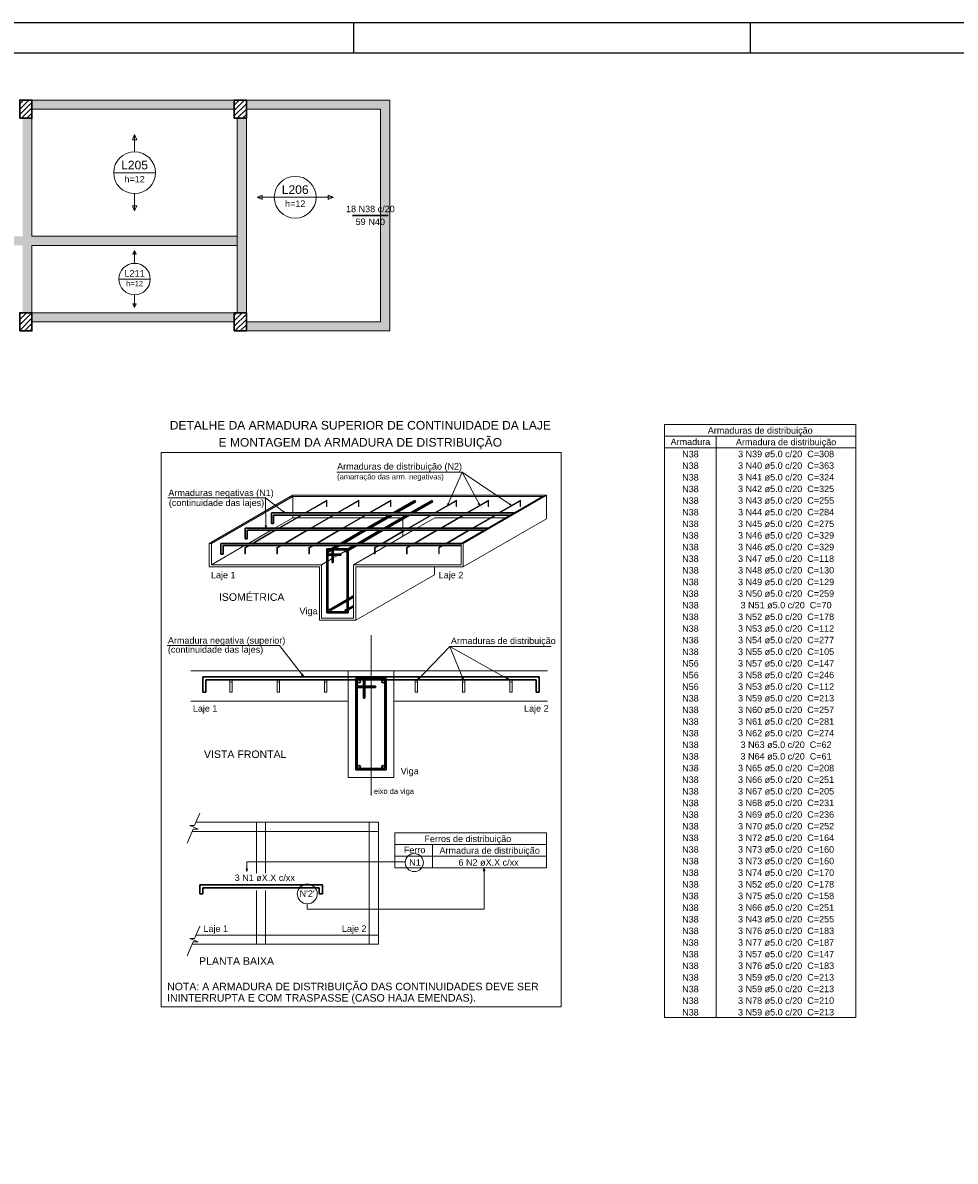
# Model space of a CAD drawing. Header units: millimetres. Extents: x 0 to 84.1, y 0 to 59.4.
# Tile 6 of 8: x 23.3 to 53.8, y 22.1 to 59.4. Entities that reach past the tile are written whole.
import ezdxf

# ---------------------------------------------------------------- set-up
doc = ezdxf.new("R2010")
doc.units = ezdxf.units.MM
doc.header["$MEASUREMENT"] = 0
doc.linetypes.add('NULL', pattern=[0])
for name, color, linetype, lineweight in [('Cotas', 1, 'Continuous', 0), ('Descrição da armadura', 7, 'Continuous', 0), ('DT-Armadura', 2, 'Continuous', 30), ('DT-ARMADURA NEG', 1, 'Continuous', 20), ('DT-Armadura negativa', 4, 'Continuous', 30), ('DT-Forma', 5, 'Continuous', 5), ('DT-Hachura pilar em laje', 252, 'Continuous', 5), ('DT-Hachura viga em laje', 254, 'Continuous', 5), ('DT-Relação do aço', 9, 'Continuous', 5), ('DT-Textos', 7, 'Continuous', 5), ('EIXOS', 1, 'Continuous', 20), ('FO-Pilares', 4, 'Continuous', 30), ('FO-Vigas', 1, 'Continuous', 20), ('Textos armaduras', 7, 'Continuous', 0)]:
    doc.layers.add(name, color=color, linetype=linetype, lineweight=lineweight)
doc.layers.add('SEDUC_MARF', color=1, linetype='Continuous')
doc.layers.add('SEDUC_MARGG', color=7, linetype='Continuous')
doc.styles.add('Arial', font='txt')

msp = doc.modelspace()

# ---------------------------------------------------------------- hatches: boundary and pattern name
at = {"layer": 'DT-Hachura pilar em laje', "linetype": 'Continuous'}
h = msp.add_hatch(dxfattribs=at)
h.set_pattern_fill('ANSI31', color=252, style=0)
h.paths.add_polyline_path([(23.155, 56.268), (23.355, 56.268), (23.555, 56.268), (23.555, 56.568), (23.555, 56.868), (23.355, 56.868), (23.155, 56.868), (23.155, 56.568)])
h = msp.add_hatch(dxfattribs=at)
h.set_pattern_fill('ANSI31', color=252, style=0)
h.paths.add_polyline_path([(30.184, 56.268), (30.384, 56.268), (30.584, 56.268), (30.584, 56.568), (30.584, 56.868), (30.384, 56.868), (30.184, 56.868), (30.184, 56.568)])
h = msp.add_hatch(dxfattribs=at)
h.set_pattern_fill('ANSI31', color=252, style=0)
h.paths.add_polyline_path([(23.155, 49.297), (23.355, 49.297), (23.555, 49.297), (23.555, 49.597), (23.555, 49.897), (23.355, 49.897), (23.155, 49.897), (23.155, 49.597)])
h = msp.add_hatch(dxfattribs=at)
h.set_pattern_fill('ANSI31', color=252, style=0)
h.paths.add_polyline_path([(30.184, 49.297), (30.384, 49.297), (30.584, 49.297), (30.584, 49.597), (30.584, 49.897), (30.384, 49.897), (30.184, 49.897), (30.184, 49.597)])
at = {"layer": 'DT-Hachura viga em laje', "linetype": 'Continuous'}
for points in [[(30.184, 56.865), (30.184, 56.865), (23.556, 56.865), (23.556, 56.565), (30.184, 56.565), (30.184, 56.865)], [(35.284, 56.865), (35.284, 56.865), (30.584, 56.865), (30.584, 56.565), (34.984, 56.565), (35.284, 56.865)], [(35.284, 56.865), (35.284, 56.865), (34.984, 56.565), (34.984, 49.598), (35.284, 49.298), (35.284, 56.865)], [(23.555, 52.403), (23.555, 52.403), (23.555, 56.268), (23.256, 56.268), (23.256, 52.403), (23.406, 52.253), (23.555, 52.403)], [(30.584, 56.268), (30.584, 56.268), (30.285, 56.268), (30.285, 52.253), (30.584, 52.253), (30.584, 56.268)], [(23.406, 52.253), (23.406, 52.253), (23.256, 52.403), (20.296, 52.403), (20.296, 52.103), (23.256, 52.103), (23.406, 52.253)], [(23.556, 52.103), (23.556, 52.103), (23.406, 52.253), (23.256, 52.103), (23.256, 49.897), (23.556, 49.897), (23.556, 52.103)], [(30.434, 52.253), (30.434, 52.253), (30.285, 52.403), (23.555, 52.403), (23.406, 52.253), (23.556, 52.103), (30.284, 52.103), (30.434, 52.253)], [(30.585, 52.253), (30.585, 52.253), (30.284, 52.253), (30.284, 49.897), (30.585, 49.897), (30.585, 52.253)], [(30.184, 49.897), (30.184, 49.897), (23.556, 49.897), (23.556, 49.597), (30.184, 49.597), (30.184, 49.897)], [(34.984, 49.598), (34.984, 49.598), (30.584, 49.598), (30.584, 49.298), (35.284, 49.298), (34.984, 49.598)]]:
    msp.add_hatch(color=254, dxfattribs=at).paths.add_polyline_path(points)

# ---------------------------------------------------------------- linework, layer by layer
at = {"layer": 'Cotas'}
for p, q in [((37.656, 44.672), (33.548, 44.672)), ((37.175, 43.573), (37.656, 44.672)), ((38.233, 43.583), (37.656, 44.672)), ((39.267, 43.582), (37.656, 44.672)), ((31.216, 43.825), (28.009, 43.825)), ((31.222, 42.838), (31.216, 43.825)), ((31.842, 43.335), (31.216, 43.825)), ((31.672, 38.984), (27.983, 38.984)), ((32.467, 37.964), (31.672, 38.984)), ((36.168, 37.834), (37.255, 38.955)), ((37.704, 37.85), (37.255, 38.955)), ((37.255, 38.955), (40.571, 38.955)), ((39.219, 37.848), (37.255, 38.955)), ((29.059, 33.488), (28.889, 33.085)), ((28.842, 32.972), (28.648, 32.513)), ((28.731, 33.085), (28.865, 33.028)), ((28.731, 33.085), (28.889, 33.085)), ((28.999, 32.972), (28.842, 32.972)), ((28.865, 33.028), (28.999, 32.972)), ((35.794, 31.9), (30.599, 31.9)), ((30.599, 31.574), (30.599, 31.9)), ((38.376, 31.698), (38.376, 30.342)), ((32.58, 30.518), (32.58, 30.342)), ((32.58, 30.342), (38.376, 30.342)), ((29.059, 29.788), (28.889, 29.385)), ((28.842, 29.272), (28.648, 28.813)), ((28.731, 29.385), (28.865, 29.328)), ((28.731, 29.385), (28.889, 29.385)), ((28.999, 29.272), (28.842, 29.272)), ((28.865, 29.328), (28.999, 29.272))]:
    msp.add_line(p, q, dxfattribs=at)
for points in [[(27.795, 45.316), (40.904, 45.316), (40.904, 27.146), (27.795, 27.146), (27.795, 45.316)], [(31.842, 43.335), (31.8, 43.391), (31.778, 43.363), (31.842, 43.335)], [(37.175, 43.573), (37.218, 43.627), (37.185, 43.642), (37.175, 43.573)], [(38.233, 43.583), (38.218, 43.652), (38.186, 43.634), (38.233, 43.583)], [(39.267, 43.582), (39.221, 43.635), (39.201, 43.605), (39.267, 43.582)], [(31.222, 42.838), (31.24, 42.905), (31.204, 42.905), (31.222, 42.838)], [(32.467, 37.964), (32.428, 38.056), (32.387, 38.024), (32.467, 37.964)], [(36.168, 37.834), (36.253, 37.886), (36.216, 37.922), (36.168, 37.834)], [(37.704, 37.85), (37.691, 37.949), (37.643, 37.93), (37.704, 37.85)], [(39.219, 37.848), (39.147, 37.918), (39.122, 37.873), (39.219, 37.848)], [(30.599, 31.574), (30.625, 31.671), (30.573, 31.671), (30.599, 31.574)], [(38.376, 31.698), (38.35, 31.602), (38.402, 31.602), (38.376, 31.698)]]:
    msp.add_lwpolyline(points, dxfattribs=at)
for centre, radius in [((36.089, 31.872), 0.296), ((32.58, 30.844), 0.326)]:
    msp.add_circle(centre, radius, dxfattribs=at)
at = {"layer": 'DT-Armadura'}
for p, q in [((35.4, 43.333), (36.089, 43.731)), ((35.492, 43.333), (36.123, 43.697)), ((35.96, 43.333), (36.649, 43.731)), ((36.052, 43.333), (36.683, 43.697)), ((31.407, 43.333), (39.352, 43.333)), ((31.407, 43.333), (31.407, 42.983)), ((31.407, 42.983), (31.477, 42.983)), ((31.477, 43.263), (39.231, 43.263)), ((31.477, 43.263), (31.477, 42.983)), ((34.536, 42.835), (35.278, 43.263)), ((34.628, 42.835), (35.371, 43.263)), ((35.096, 42.835), (35.838, 43.263)), ((35.157, 43.193), (35.278, 43.263)), ((35.188, 42.835), (35.931, 43.263)), ((35.25, 43.193), (35.371, 43.263)), ((35.717, 43.193), (35.838, 43.263)), ((35.81, 43.193), (35.931, 43.263)), ((30.544, 42.765), (30.544, 42.835)), ((30.544, 42.835), (38.489, 42.835)), ((30.544, 42.835), (30.544, 42.765)), ((30.544, 42.835), (30.544, 42.485)), ((30.614, 42.765), (38.368, 42.765)), ((30.614, 42.765), (30.614, 42.485)), ((33.672, 42.336), (34.415, 42.765)), ((33.764, 42.336), (34.507, 42.765)), ((34.232, 42.336), (34.975, 42.765)), ((34.324, 42.336), (35.067, 42.765)), ((29.75, 42.266), (29.75, 42.336)), ((29.75, 42.336), (37.625, 42.336)), ((29.75, 42.336), (29.75, 42.266)), ((29.75, 42.336), (29.75, 41.986)), ((29.82, 42.266), (37.625, 42.266)), ((29.82, 42.266), (29.82, 41.986)), ((30.544, 42.485), (30.614, 42.485)), ((33.369, 42.161), (33.551, 42.266)), ((33.461, 42.161), (33.643, 42.266)), ((33.924, 42.158), (34.111, 42.266)), ((33.924, 42.105), (34.203, 42.266)), ((29.75, 41.986), (29.82, 41.986)), ((33.924, 42.161), (33.224, 42.161)), ((33.224, 42.161), (33.224, 42.126)), ((33.224, 42.126), (33.224, 40.061)), ((33.224, 41.951), (33.679, 41.951)), ((33.889, 42.126), (33.259, 42.126)), ((33.259, 42.126), (33.259, 41.986)), ((33.259, 41.986), (33.679, 41.986)), ((33.259, 41.951), (33.259, 40.096)), ((33.328, 42.084), (33.401, 42.126)), ((33.399, 42.126), (33.399, 41.986)), ((33.399, 41.951), (33.399, 41.706)), ((33.434, 42.126), (33.434, 41.986)), ((33.434, 41.951), (33.434, 41.706)), ((33.679, 41.986), (33.679, 41.951)), ((33.889, 40.096), (33.889, 42.126)), ((33.924, 42.161), (33.924, 42.126)), ((33.924, 40.061), (33.924, 42.126)), ((33.399, 41.706), (33.434, 41.706)), ((33.311, 40.161), (33.889, 40.495)), ((33.329, 40.131), (33.889, 40.454)), ((33.924, 40.515), (34.099, 40.616)), ((33.924, 40.474), (34.099, 40.575)), ((33.224, 40.061), (33.924, 40.061)), ((33.259, 40.096), (33.889, 40.096)), ((33.871, 40.161), (33.889, 40.171)), ((33.924, 40.192), (34.099, 40.292)), ((33.924, 40.151), (34.099, 40.252)), ((29.16, 37.959), (40.179, 37.959)), ((29.16, 37.959), (29.16, 37.859)), ((29.16, 37.959), (29.16, 37.459)), ((29.26, 37.859), (40.079, 37.859)), ((29.26, 37.859), (29.26, 37.459)), ((34.17, 37.859), (34.17, 34.909)), ((35.12, 37.859), (34.22, 37.859)), ((34.22, 37.859), (34.22, 37.659)), ((34.42, 37.859), (34.42, 37.659)), ((34.47, 37.859), (34.47, 37.659)), ((35.12, 34.959), (35.12, 37.859)), ((35.17, 34.909), (35.17, 37.859)), ((40.079, 37.859), (40.079, 37.459)), ((40.179, 37.959), (40.179, 37.459)), ((29.16, 37.459), (29.26, 37.459)), ((34.17, 37.609), (34.82, 37.609)), ((34.22, 37.659), (34.82, 37.659)), ((34.22, 37.609), (34.22, 34.959)), ((34.42, 37.609), (34.42, 37.259)), ((34.47, 37.609), (34.47, 37.259)), ((34.82, 37.659), (34.82, 37.609)), ((40.179, 37.459), (40.079, 37.459)), ((34.42, 37.259), (34.47, 37.259)), ((34.17, 34.909), (35.17, 34.909)), ((34.22, 34.959), (35.12, 34.959)), ((29.056, 31.144), (33.075, 31.144)), ((29.056, 31.144), (29.056, 31.044)), ((29.056, 31.144), (29.056, 30.844)), ((29.156, 31.044), (32.975, 31.044)), ((29.156, 31.044), (29.156, 30.844)), ((32.975, 31.044), (32.975, 30.844)), ((33.075, 31.144), (33.075, 30.844)), ((29.056, 30.844), (29.156, 30.844)), ((33.075, 30.844), (32.975, 30.844))]:
    msp.add_line(p, q, dxfattribs=at)
at = {"layer": 'DT-Armadura', "linetype": 'Continuous'}
for p, q in [((35.17, 37.909), (34.17, 37.909)), ((34.17, 37.909), (34.17, 37.859)), ((35.17, 37.909), (35.17, 37.859))]:
    msp.add_line(p, q, dxfattribs=at)
at = {"layer": 'DT-Armadura'}
for centre, radius in [((33.294, 42.091), 0.035), ((33.854, 42.091), 0.035), ((33.294, 40.131), 0.035), ((33.854, 40.131), 0.035), ((34.27, 37.809), 0.05), ((35.07, 37.809), 0.05), ((34.27, 35.009), 0.05), ((35.07, 35.009), 0.05)]:
    msp.add_circle(centre, radius, dxfattribs=at)
at = {"layer": 'DT-ARMADURA NEG'}
for p, q in [((32.502, 43.333), (33.222, 43.75)), ((32.537, 43.333), (33.207, 43.721)), ((33.207, 43.721), (33.207, 43.539)), ((33.222, 43.75), (33.222, 43.548)), ((33.552, 43.333), (34.272, 43.75)), ((33.587, 43.333), (34.257, 43.721)), ((34.257, 43.721), (34.257, 43.539)), ((34.272, 43.75), (34.272, 43.548)), ((34.602, 43.333), (35.322, 43.75)), ((34.637, 43.333), (35.307, 43.721)), ((35.307, 43.721), (35.307, 43.539)), ((35.322, 43.75), (35.322, 43.548)), ((36.753, 43.333), (37.474, 43.75)), ((36.788, 43.333), (37.459, 43.721)), ((37.459, 43.721), (37.459, 43.539)), ((37.474, 43.75), (37.474, 43.548)), ((37.803, 43.333), (38.524, 43.75)), ((37.838, 43.333), (38.509, 43.721)), ((38.509, 43.721), (38.509, 43.539)), ((38.524, 43.75), (38.524, 43.548)), ((38.853, 43.333), (39.574, 43.75)), ((38.888, 43.333), (39.559, 43.721)), ((39.559, 43.721), (39.559, 43.539)), ((39.574, 43.75), (39.574, 43.548)), ((33.207, 43.539), (33.222, 43.548)), ((34.257, 43.539), (34.272, 43.548)), ((35.307, 43.539), (35.322, 43.548)), ((37.459, 43.539), (37.474, 43.548)), ((38.509, 43.539), (38.524, 43.548)), ((39.559, 43.539), (39.574, 43.548)), ((31.638, 42.835), (32.38, 43.263)), ((31.673, 42.835), (32.415, 43.263)), ((32.688, 42.835), (33.43, 43.263)), ((32.723, 42.835), (33.465, 43.263)), ((33.738, 42.835), (34.48, 43.263)), ((33.773, 42.835), (34.515, 43.263)), ((35.89, 42.835), (36.632, 43.263)), ((35.925, 42.835), (36.667, 43.263)), ((36.94, 42.835), (37.682, 43.263)), ((36.975, 42.835), (37.717, 43.263)), ((37.99, 42.835), (38.732, 43.263)), ((38.025, 42.835), (38.767, 43.263)), ((30.774, 42.336), (31.517, 42.765)), ((30.809, 42.336), (31.552, 42.765)), ((31.824, 42.336), (32.567, 42.765)), ((31.859, 42.336), (32.602, 42.765)), ((32.874, 42.336), (33.617, 42.765)), ((32.909, 42.336), (33.652, 42.765)), ((35.026, 42.336), (35.768, 42.765)), ((35.061, 42.336), (35.803, 42.765)), ((36.076, 42.336), (36.818, 42.765)), ((36.111, 42.336), (36.853, 42.765)), ((37.126, 42.336), (37.868, 42.765)), ((37.161, 42.336), (37.903, 42.765)), ((30.536, 42.199), (30.653, 42.266)), ((30.536, 42.199), (30.536, 41.988)), ((30.551, 42.187), (30.688, 42.266)), ((30.551, 42.187), (30.551, 41.997)), ((31.586, 42.199), (31.703, 42.266)), ((31.586, 42.199), (31.586, 41.988)), ((31.601, 42.187), (31.738, 42.266)), ((31.601, 42.187), (31.601, 41.997)), ((32.636, 42.199), (32.753, 42.266)), ((32.636, 42.199), (32.636, 41.988)), ((32.651, 42.187), (32.788, 42.266)), ((32.651, 42.187), (32.651, 41.997)), ((34.788, 42.199), (34.905, 42.266)), ((34.788, 42.199), (34.788, 41.988)), ((34.803, 42.187), (34.94, 42.266)), ((34.803, 42.187), (34.803, 41.997)), ((35.838, 42.199), (35.955, 42.266)), ((35.838, 42.199), (35.838, 41.988)), ((35.853, 42.187), (35.99, 42.266)), ((35.853, 42.187), (35.853, 41.997)), ((36.888, 42.199), (37.005, 42.266)), ((36.888, 42.199), (36.888, 41.988)), ((36.903, 42.187), (37.04, 42.266)), ((36.903, 42.187), (36.903, 41.997)), ((30.536, 41.988), (30.551, 41.997)), ((31.586, 41.988), (31.601, 41.997)), ((32.636, 41.988), (32.651, 41.997)), ((34.788, 41.988), (34.803, 41.997)), ((35.838, 41.988), (35.853, 41.997)), ((36.888, 41.988), (36.903, 41.997)), ((30.045, 37.82), (30.045, 37.459)), ((30.123, 37.82), (30.123, 37.459)), ((31.595, 37.82), (31.595, 37.459)), ((31.673, 37.82), (31.673, 37.459)), ((33.146, 37.82), (33.146, 37.459)), ((33.224, 37.82), (33.224, 37.459)), ((36.116, 37.82), (36.116, 37.459)), ((36.194, 37.82), (36.194, 37.459)), ((37.667, 37.82), (37.667, 37.459)), ((37.745, 37.82), (37.745, 37.459)), ((39.217, 37.82), (39.217, 37.459)), ((39.295, 37.82), (39.295, 37.459)), ((30.123, 37.459), (30.045, 37.459)), ((31.673, 37.459), (31.595, 37.459)), ((33.224, 37.459), (33.146, 37.459)), ((36.194, 37.459), (36.116, 37.459)), ((37.745, 37.459), (37.667, 37.459)), ((39.295, 37.459), (39.217, 37.459))]:
    msp.add_line(p, q, dxfattribs=at)
for centre, radius in [((36.105, 43.714), 0.035), ((36.665, 43.714), 0.035), ((30.084, 37.82), 0.0391), ((31.634, 37.82), 0.0391), ((33.185, 37.82), 0.0391), ((36.155, 37.82), 0.0391), ((37.706, 37.82), 0.0391), ((39.256, 37.82), 0.0391)]:
    msp.add_circle(centre, radius, dxfattribs=at)
at = {"layer": 'DT-Armadura negativa'}
msp.add_lwpolyline([(34.064, 53.082), (35.234, 53.082)], dxfattribs=at)
at = {"layer": 'DT-Forma'}
for p, q in [((29.368, 42.336), (32.096, 43.911)), ((29.438, 42.336), (32.105, 43.876)), ((32.035, 43.876), (40.363, 43.876)), ((32.166, 43.911), (32.096, 43.911)), ((32.105, 43.333), (32.105, 43.876)), ((32.166, 43.911), (40.423, 43.911)), ((37.625, 42.336), (40.293, 43.876)), ((37.695, 42.336), (40.423, 43.911)), ((40.353, 43.911), (40.423, 43.911)), ((40.423, 43.141), (40.423, 43.911)), ((31.514, 42.835), (32.105, 43.176)), ((32.105, 43.176), (32.105, 43.263)), ((32.105, 43.176), (32.229, 43.176)), ((32.264, 43.176), (33.279, 43.176)), ((33.314, 43.176), (34.329, 43.176)), ((34.364, 43.176), (35.127, 43.176)), ((35.22, 43.176), (35.687, 43.176)), ((35.716, 42.835), (35.716, 43.139)), ((36.175, 42.835), (36.766, 43.176)), ((36.766, 43.176), (37.53, 43.176)), ((37.565, 43.176), (38.58, 43.176)), ((37.695, 41.566), (40.423, 43.141)), ((38.615, 43.176), (39.08, 43.176)), ((30.65, 42.336), (31.393, 42.765)), ((35.311, 42.336), (36.054, 42.765)), ((35.716, 42.735), (35.716, 42.765)), ((35.716, 42.569), (35.716, 42.714)), ((29.368, 41.566), (29.368, 42.336)), ((29.438, 42.336), (29.368, 42.336)), ((29.438, 41.636), (29.438, 42.336)), ((29.438, 41.636), (30.528, 42.266)), ((34.099, 41.636), (35.19, 42.266)), ((37.625, 41.636), (37.625, 42.336)), ((37.625, 42.336), (37.695, 42.336)), ((37.695, 41.566), (37.695, 42.336)), ((33.259, 41.757), (33.399, 41.838)), ((33.434, 41.858), (33.594, 41.951)), ((33.655, 41.986), (33.82, 42.082)), ((32.979, 41.566), (29.368, 41.566)), ((33.049, 41.636), (29.438, 41.636)), ((32.979, 39.816), (32.979, 41.566)), ((33.049, 41.636), (33.224, 41.737)), ((33.049, 39.886), (33.049, 41.636)), ((34.099, 41.636), (37.625, 41.636)), ((34.099, 39.886), (34.099, 41.636)), ((34.169, 39.816), (34.169, 41.566)), ((34.169, 41.566), (37.695, 41.566)), ((36.746, 41.303), (36.746, 41.566)), ((34.169, 39.816), (36.746, 41.303)), ((32.979, 39.816), (34.169, 39.816)), ((33.049, 39.886), (34.099, 39.886)), ((28.76, 38.159), (40.457, 38.159)), ((33.92, 37.159), (28.76, 37.159)), ((33.92, 34.659), (33.92, 37.159)), ((35.42, 37.159), (40.457, 37.159)), ((35.42, 34.659), (35.42, 37.159)), ((33.92, 34.659), (35.42, 34.659)), ((30.913, 32.895), (28.809, 32.895)), ((30.913, 33.195), (28.936, 33.195)), ((30.913, 29.495), (28.936, 29.495)), ((30.913, 29.195), (28.809, 29.195))]:
    msp.add_line(p, q, dxfattribs=at)
at = {"layer": 'DT-Forma', "linetype": 'Continuous'}
for p, q in [((33.92, 37.159), (33.92, 38.159)), ((35.42, 37.159), (35.42, 38.159))]:
    msp.add_line(p, q, dxfattribs=at)
at = {"layer": 'DT-Forma'}
for points in [[(31.213, 32.895), (30.913, 32.895), (30.913, 33.195), (31.213, 33.195), (31.213, 32.895)], [(30.913, 29.195), (34.913, 29.195), (34.913, 33.195), (30.913, 33.195), (30.913, 31.525)], [(31.213, 29.495), (34.613, 29.495), (34.613, 32.895), (31.213, 32.895), (31.213, 31.519)], [(34.613, 32.895), (34.913, 32.895), (34.913, 33.195), (34.613, 33.195), (34.613, 32.895)], [(30.913, 30.953), (30.913, 29.195)], [(31.213, 30.958), (31.213, 29.495)], [(31.213, 29.495), (30.913, 29.495), (30.913, 29.195), (31.213, 29.195), (31.213, 29.495)], [(34.613, 29.495), (34.913, 29.495), (34.913, 29.195), (34.613, 29.195), (34.613, 29.495)]]:
    msp.add_lwpolyline(points, dxfattribs=at)
at = {"layer": 'DT-Relação do aço'}
for p, q in [((44.292, 46.234), (50.562, 46.234)), ((44.292, 46.234), (44.292, 26.791)), ((50.562, 46.234), (50.562, 26.791)), ((44.292, 45.853), (50.562, 45.853)), ((45.987, 45.853), (45.987, 26.791)), ((44.292, 45.472), (50.562, 45.472)), ((44.292, 26.791), (50.562, 26.791))]:
    msp.add_line(p, q, dxfattribs=at)
at = {"layer": 'DT-Relação do aço', "color": 7}
for p, q in [((35.455, 32.846), (40.423, 32.846)), ((35.455, 32.846), (35.455, 31.698)), ((40.423, 32.846), (40.423, 31.698)), ((35.455, 32.464), (40.423, 32.464)), ((36.68, 32.464), (36.68, 31.698)), ((35.455, 32.083), (40.423, 32.083)), ((35.455, 31.698), (40.423, 31.698))]:
    msp.add_line(p, q, dxfattribs=at)
at = {"layer": 'DT-Textos'}
for p, q in [((26.92, 55.735), (26.849, 55.565)), ((26.99, 55.565), (26.92, 55.735)), ((26.849, 55.565), (26.99, 55.565)), ((26.234, 54.484), (27.605, 54.484)), ((31.105, 53.751), (30.935, 53.681)), ((31.105, 53.61), (31.105, 53.751)), ((33.435, 53.681), (33.266, 53.751)), ((33.266, 53.751), (33.266, 53.61)), ((26.99, 53.404), (26.849, 53.404)), ((26.849, 53.404), (26.92, 53.234)), ((26.92, 53.234), (26.99, 53.404)), ((30.935, 53.681), (31.105, 53.61)), ((31.5, 53.681), (32.871, 53.681)), ((33.266, 53.61), (33.435, 53.681)), ((26.92, 51.937), (26.867, 51.81)), ((26.972, 51.81), (26.92, 51.937)), ((26.867, 51.81), (26.972, 51.81)), ((26.405, 51), (27.434, 51)), ((26.972, 50.189), (26.867, 50.189)), ((26.867, 50.189), (26.92, 50.062)), ((26.92, 50.062), (26.972, 50.189))]:
    msp.add_line(p, q, dxfattribs=at)
for points in [[(26.92, 55.17), (26.92, 55.735)], [(26.92, 53.799), (26.92, 53.234)], [(31.5, 53.681), (30.935, 53.681)], [(32.871, 53.681), (33.435, 53.681)], [(26.92, 51.514), (26.92, 51.937)], [(26.92, 50.486), (26.92, 50.062)]]:
    msp.add_lwpolyline(points, dxfattribs=at)
for centre, radius in [((26.92, 54.484), 0.685), ((32.185, 53.681), 0.685), ((26.92, 51), 0.514)]:
    msp.add_circle(centre, radius, dxfattribs=at)
at = {"layer": 'EIXOS'}
msp.add_line((34.67, 34.069), (34.67, 39.329), dxfattribs=at)
at = {"layer": 'FO-Pilares'}
for points in [[(23.155, 56.268), (23.355, 56.268), (23.555, 56.268), (23.555, 56.568), (23.555, 56.868), (23.355, 56.868), (23.155, 56.868), (23.155, 56.568), (23.155, 56.268)], [(30.184, 56.268), (30.384, 56.268), (30.584, 56.268), (30.584, 56.568), (30.584, 56.868), (30.384, 56.868), (30.184, 56.868), (30.184, 56.568), (30.184, 56.268)], [(23.155, 49.297), (23.355, 49.297), (23.555, 49.297), (23.555, 49.597), (23.555, 49.897), (23.355, 49.897), (23.155, 49.897), (23.155, 49.597), (23.155, 49.297)], [(30.184, 49.297), (30.384, 49.297), (30.584, 49.297), (30.584, 49.597), (30.584, 49.897), (30.384, 49.897), (30.184, 49.897), (30.184, 49.597), (30.184, 49.297)]]:
    msp.add_lwpolyline(points, close=True, dxfattribs=at)
at = {"layer": 'FO-Vigas'}
for p, q in [((23.555, 56.865), (30.184, 56.865)), ((30.584, 56.865), (35.284, 56.865)), ((35.284, 49.298), (35.284, 56.865)), ((23.555, 56.565), (30.184, 56.565)), ((30.584, 56.565), (34.984, 56.565)), ((34.984, 49.598), (34.984, 56.565)), ((23.555, 52.404), (23.555, 56.268)), ((30.284, 52.254), (30.284, 56.268)), ((30.584, 52.254), (30.584, 56.268)), ((23.555, 52.404), (30.284, 52.404)), ((30.284, 49.897), (30.284, 52.254)), ((30.584, 49.897), (30.584, 52.254)), ((23.555, 49.897), (23.555, 52.104)), ((23.555, 52.104), (30.284, 52.104)), ((23.555, 49.897), (30.184, 49.897)), ((23.555, 49.597), (30.184, 49.597)), ((30.584, 49.598), (34.984, 49.598)), ((30.584, 49.298), (35.284, 49.298))]:
    msp.add_line(p, q, dxfattribs=at)
at = {"layer": 'SEDUC_MARF'}
for p, q in [((34.1, 59.4), (34.1, 58.4)), ((47.1, 59.4), (47.1, 58.4))]:
    msp.add_line(p, q, dxfattribs=at)
msp.add_lwpolyline([(84.1, 59.4), (0, 59.4), (0, 0), (84.1, 0)], close=True, dxfattribs=at)
at = {"layer": 'SEDUC_MARGG'}
msp.add_lwpolyline([(2.5, 1), (83.1, 1), (83.1, 58.4), (2.5, 58.4)], close=True, dxfattribs=at)

# ---------------------------------------------------------------- texts
at = {"layer": 'Descrição da armadura', "linetype": 'NULL', "char_height": 0.2118, "line_spacing_factor": 0.9, "style": 'Arial'}
for s, insert, width, attachment_point in [('18 N38 c/20', (34.649, 53.188), 3.1277, 8), ('N40', (35.128, 52.764), 1.06399, 9), ('N38', (45.139, 45.154), 1.06399, 8), ('3 N39 ø5.0 c/20  C=308', (48.274, 45.154), 6.17439, 8), ('N38', (45.139, 44.773), 1.06399, 8), ('3 N40 ø5.0 c/20  C=363', (48.274, 44.773), 6.17439, 8), ('N38', (45.139, 44.391), 1.06399, 8), ('3 N41 ø5.0 c/20  C=324', (48.274, 44.391), 6.17439, 8), ('N38', (45.139, 44.01), 1.06399, 8), ('3 N42 ø5.0 c/20  C=325', (48.274, 44.01), 6.17439, 8), ('N38', (45.139, 43.629), 1.06399, 8), ('3 N43 ø5.0 c/20  C=255', (48.274, 43.629), 6.17439, 8), ('N38', (45.139, 43.248), 1.06399, 8), ('3 N44 ø5.0 c/20  C=284', (48.274, 43.248), 6.17439, 8), ('N38', (45.139, 42.866), 1.06399, 8), ('3 N45 ø5.0 c/20  C=275', (48.274, 42.866), 6.17439, 8), ('N38', (45.139, 42.485), 1.06399, 8), ('3 N46 ø5.0 c/20  C=329', (48.274, 42.485), 6.17439, 8), ('N38', (45.139, 42.104), 1.06399, 8), ('3 N46 ø5.0 c/20  C=329', (48.274, 42.104), 6.17439, 8), ('N38', (45.139, 41.723), 1.06399, 8), ('3 N47 ø5.0 c/20  C=118', (48.274, 41.723), 6.17439, 8), ('N38', (45.139, 41.342), 1.06399, 8), ('3 N48 ø5.0 c/20  C=130', (48.274, 41.342), 6.17439, 8), ('N38', (45.139, 40.96), 1.06399, 8), ('3 N49 ø5.0 c/20  C=129', (48.274, 40.96), 6.17439, 8), ('N38', (45.139, 40.579), 1.06399, 8), ('3 N50 ø5.0 c/20  C=259', (48.274, 40.579), 6.17439, 8), ('N38', (45.139, 40.198), 1.06399, 8), ('3 N51 ø5.0 c/20  C=70', (48.274, 40.198), 5.85183, 8), ('N38', (45.139, 39.817), 1.06399, 8), ('3 N52 ø5.0 c/20  C=178', (48.274, 39.817), 6.17439, 8), ('N38', (45.139, 39.435), 1.06399, 8), ('3 N53 ø5.0 c/20  C=112', (48.274, 39.435), 6.17439, 8), ('N38', (45.139, 39.054), 1.06399, 8), ('3 N54 ø5.0 c/20  C=277', (48.274, 39.054), 6.17439, 8), ('N38', (45.139, 38.673), 1.06399, 8), ('3 N55 ø5.0 c/20  C=105', (48.274, 38.673), 6.17439, 8), ('N56', (45.139, 38.292), 1.06399, 8), ('3 N57 ø5.0 c/20  C=147', (48.274, 38.292), 6.17439, 8), ('N56', (45.139, 37.91), 1.06399, 8), ('3 N58 ø5.0 c/20  C=246', (48.274, 37.91), 6.17439, 8), ('N56', (45.139, 37.529), 1.06399, 8), ('3 N53 ø5.0 c/20  C=112', (48.274, 37.529), 6.17439, 8), ('N38', (45.139, 37.148), 1.06399, 8), ('3 N59 ø5.0 c/20  C=213', (48.274, 37.148), 6.17439, 8), ('N38', (45.139, 36.767), 1.06399, 8), ('3 N60 ø5.0 c/20  C=257', (48.274, 36.767), 6.17439, 8), ('N38', (45.139, 36.385), 1.06399, 8), ('3 N61 ø5.0 c/20  C=281', (48.274, 36.385), 6.17439, 8), ('N38', (45.139, 36.004), 1.06399, 8), ('3 N62 ø5.0 c/20  C=274', (48.274, 36.004), 6.17439, 8), ('N38', (45.139, 35.623), 1.06399, 8), ('3 N63 ø5.0 c/20  C=62', (48.274, 35.623), 5.85183, 8), ('N38', (45.139, 35.242), 1.06399, 8), ('3 N64 ø5.0 c/20  C=61', (48.274, 35.242), 5.85183, 8), ('N38', (45.139, 34.86), 1.06399, 8), ('3 N65 ø5.0 c/20  C=208', (48.274, 34.86), 6.17439, 8), ('N38', (45.139, 34.479), 1.06399, 8), ('3 N66 ø5.0 c/20  C=251', (48.274, 34.479), 6.17439, 8), ('N38', (45.139, 34.098), 1.06399, 8), ('3 N67 ø5.0 c/20  C=205', (48.274, 34.098), 6.17439, 8), ('N38', (45.139, 33.717), 1.06399, 8), ('3 N68 ø5.0 c/20  C=231', (48.274, 33.717), 6.17439, 8), ('N38', (45.139, 33.335), 1.06399, 8), ('3 N69 ø5.0 c/20  C=236', (48.274, 33.335), 6.17439, 8), ('N38', (45.139, 32.954), 1.06399, 8), ('3 N70 ø5.0 c/20  C=252', (48.274, 32.954), 6.17439, 8), ('N38', (45.139, 32.573), 1.06399, 8), ('3 N72 ø5.0 c/20  C=164', (48.274, 32.573), 6.17439, 8), ('N38', (45.139, 32.192), 1.06399, 8), ('3 N73 ø5.0 c/20  C=160', (48.274, 32.192), 6.17439, 8), ('3 N73 ø5.0 c/20  C=160', (48.274, 31.811), 6.17439, 8), ('N38', (45.139, 31.811), 1.06399, 8), ('3 N74 ø5.0 c/20  C=170', (48.274, 31.429), 6.17439, 8), ('N38', (45.139, 31.429), 1.06399, 8), ('N38', (45.139, 31.048), 1.06399, 8), ('3 N52 ø5.0 c/20  C=178', (48.274, 31.048), 6.17439, 8), ('N38', (45.139, 30.667), 1.06399, 8), ('3 N75 ø5.0 c/20  C=158', (48.274, 30.667), 6.17439, 8), ('N38', (45.139, 30.286), 1.06399, 8), ('3 N66 ø5.0 c/20  C=251', (48.274, 30.286), 6.17439, 8), ('N38', (45.139, 29.904), 1.06399, 8), ('3 N43 ø5.0 c/20  C=255', (48.274, 29.904), 6.17439, 8), ('N38', (45.139, 29.523), 1.06399, 8), ('3 N76 ø5.0 c/20  C=183', (48.274, 29.523), 6.17439, 8), ('N38', (45.139, 29.142), 1.06399, 8), ('3 N77 ø5.0 c/20  C=187', (48.274, 29.142), 6.17439, 8), ('N38', (45.139, 28.761), 1.06399, 8), ('3 N57 ø5.0 c/20  C=147', (48.274, 28.761), 6.17439, 8), ('N38', (45.139, 28.379), 1.06399, 8), ('3 N76 ø5.0 c/20  C=183', (48.274, 28.379), 6.17439, 8), ('N38', (45.139, 27.998), 1.06399, 8), ('3 N59 ø5.0 c/20  C=213', (48.274, 27.998), 6.17439, 8), ('N38', (45.139, 27.617), 1.06399, 8), ('3 N59 ø5.0 c/20  C=213', (48.274, 27.617), 6.17439, 8), ('N38', (45.139, 27.236), 1.06399, 8), ('3 N78 ø5.0 c/20  C=210', (48.274, 27.236), 6.17439, 8), ('N38', (45.139, 26.854), 1.06399, 8), ('3 N59 ø5.0 c/20  C=213', (48.274, 26.854), 6.17439, 8)]:
    msp.add_mtext(s, dxfattribs=dict(at, insert=insert, width=width, attachment_point=attachment_point))
at = {"layer": 'DT-Textos', "linetype": 'NULL', "line_spacing_factor": 0.798, "style": 'Arial'}
for s, insert, char_height, width, attachment_point in [('L205', (26.92, 54.59), 0.2824, 1.7352, 8), ('h=12', (26.92, 54.167), 0.2118, 1.30642, 8), ('L206', (32.185, 53.786), 0.2824, 1.7352, 8), ('h=12', (32.185, 53.363), 0.2118, 1.30642, 8), ('L211', (26.92, 51.079), 0.2118, 1.29027, 8), ('h=12', (26.92, 50.761), 0.1765, 1.12622, 8), ('DETALHE DA ARMADURA SUPERIOR DE CONTINUIDADE DA LAJE', (34.319, 46.062), 0.2824, 24.70406, 8), ('E MONTAGEM DA ARMADURA DE DISTRIBUIÇÃO ', (34.319, 45.418), 0.2824, 18.59165, 8), ('Armaduras de distribuição (N2)', (37.653, 44.688), 0.2118, 8.02654, 9), ('(amarração das arm. negativas)', (37.052, 44.377), 0.1765, 7.08618, 9), ('Armaduras negativas (N1)', (28.027, 43.822), 0.2118, 6.7694, 7), ('(continuidade das lajes)', (28.043, 43.496), 0.2118, 6.12597, 7), ('Laje 1', (29.424, 41.126), 0.2118, 1.58027, 7), ('Laje 2', (36.89, 41.126), 0.2118, 1.58027, 7), ('ISOMÉTRICA', (29.685, 40.448), 0.2471, 4.35586, 7), ('Viga', (32.324, 39.947), 0.2118, 1.16085, 7), ('Armadura negativa (superior)', (28.012, 38.985), 0.2118, 7.5434, 7), ('Armaduras de distribuição', (37.287, 38.971), 0.2118, 6.73769, 7), ('(continuidade das lajes)', (28.012, 38.685), 0.2118, 6.12597, 7), ('Laje 1', (28.83, 36.755), 0.2118, 1.58027, 7), ('Laje 2', (39.685, 36.755), 0.2118, 1.58027, 7), ('VISTA FRONTAL', (29.195, 35.296), 0.2471, 5.48413, 7), ('Viga', (35.642, 34.7), 0.2118, 1.16085, 7), ('eixo da viga', (34.763, 34.069), 0.1765, 2.66846, 7), ('Ferros de distribuição', (37.843, 32.479), 0.2118, 5.57684, 8), ('Ferro', (36.098, 32.177), 0.2118, 1.38571, 8), ('Armadura de distribuição', (38.559, 32.097), 0.2118, 6.44769, 8), ('N1', (36.113, 31.765), 0.2118, 0.74143, 8), ('6 N2 øX.X c/xx', (38.523, 31.765), 0.2118, 3.86771, 8), ('3 N1 øX.X c/xx', (31.187, 31.263), 0.2118, 3.86771, 8), ("N'2'", (32.577, 30.747), 0.2118, 0.96289, 8), ('Laje 1', (29.177, 29.536), 0.2118, 1.58027, 7), ('Laje 2', (33.715, 29.536), 0.2118, 1.58027, 7), ('PLANTA BAIXA', (29.034, 28.52), 0.2471, 4.97964, 7), ('NOTA: A ARMADURA DE DISTRIBUIÇÃO DAS CONTINUIDADES DEVE SER', (27.986, 27.609), 0.2471, 24.6979, 7), ('ININTERRUPTA E COM TRASPASSE (CASO HAJA EMENDAS).', (27.986, 27.24), 0.2471, 20.53618, 7)]:
    msp.add_mtext(s, dxfattribs=dict(at, insert=insert, char_height=char_height, width=width, attachment_point=attachment_point))
at = {"layer": 'Textos armaduras', "linetype": 'NULL', "char_height": 0.2118, "style": 'Arial'}
for s, insert, width, attachment_point, line_spacing_factor in [('59', (34.164, 52.984), 1.04514, 1, 0.9), ('Armaduras de distribuição', (47.427, 45.868), 6.73769, 8, 0.798), ('Armadura', (45.139, 45.556), 2.54656, 8, 0.798), ('Armadura de distribuição', (48.274, 45.486), 6.44769, 8, 0.798)]:
    msp.add_mtext(s, dxfattribs=dict(at, insert=insert, width=width, attachment_point=attachment_point, line_spacing_factor=line_spacing_factor))

doc.saveas('drawing.dxf')
